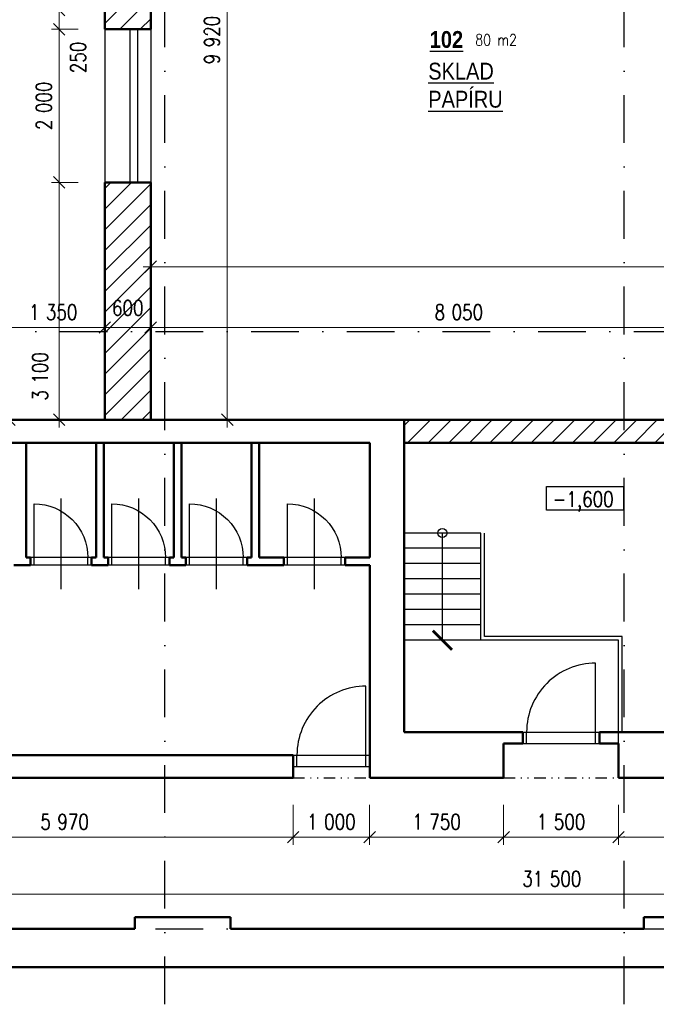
# Model space of a CAD drawing. Header units: millimetres. Extents: x -33711 to 544341, y -222428 to 596511.
# Tile 7 of 256: x 306248 to 314565, y -221039 to -208178. Entities that reach past the tile are written whole.
import ezdxf

# ---------------------------------------------------------------- set-up
doc = ezdxf.new("R2010")
doc.units = ezdxf.units.MM
doc.linetypes.add('DASHDOT', pattern=[0.5, 0.25, -0.125, 0, -0.125])
doc.linetypes.add('DIVIDE', pattern=[8, 3, -1.5, 0.25, -1.5, 0.25, -1.5])
for name, color, linetype in [('IN_C_CERCHOVANA', 7, 'DIVIDE'), ('IN_C_OSA', 6, 'DASHDOT'), ('IN_C_TENKA', 7, 'Continuous'), ('IN_LEGENDA_M', 3, 'Continuous'), ('IN_TEXT', 7, 'Continuous'), ('IN_VYPLNE OTVORU', 151, 'Continuous')]:
    doc.layers.add(name, color=color, linetype=linetype)
for name, color, linetype, lineweight in [('IN_C_TLUSTA', 5, 'Continuous', 50), ('IN_KOTY', 4, 'Continuous', 13), ('IN_SRAFY', 8, 'Continuous', 9)]:
    doc.layers.add(name, color=color, linetype=linetype, lineweight=lineweight)
doc.layers.add('IN_HELP', color=6, linetype='Continuous', plot=False)
doc.styles.add('Koty', font='romand.shx', dxfattribs={"width": 0.8})
doc.styles.add('ROMAND', font='romand.shx', dxfattribs={"width": 0.85})
doc.dimstyles.new('IN_100', dxfattribs={"dimtxt": 200, "dimasz": 150, "dimexe": 100, "dimexo": 350, "dimgap": 100, "dimtad": 1, "dimdec": 4, "dimrnd": 5, "dimdsep": 46, "dimlunit": 6, "dimtxsty": 'Koty', "dimblk": 'OBLIQUE', "dimcen": 40, "dimdle": 100, "dimclrd": 256, "dimclrt": 7, "dimadec": 0, "dimazin": 0, "dimtfac": 1, "dimtdec": 4, "dimtmove": 1, "dimatfit": 3, "dimldrblk": 'ARCHTICK', "dimfxl": 500, "dimtolj": 1, "dimtzin": 0, "dimlwd": -1, "dimlwe": -1, "dimarcsym": 0})

# ---------------------------------------------------------------- blocks, each defined once
blk = doc.blocks.new('_Oblique')
at = {"color": 0, "linetype": 'ByBlock', "lineweight": -2}
blk.add_line((-0.5, -0.5), (0.5, 0.5), dxfattribs=at)
blk = doc.blocks.new('*D415')
at = {"layer": 'DEFPOINTS', "color": 0, "transparency": 16777216}
for p in [(303850, -218083), (309820, -218083), (309820, -218855)]:
    blk.add_point(p, dxfattribs=at)
at = {"layer": 'IN_KOTY', "color": 0, "transparency": 16777216}
for p, q in [((303850, -218433), (303850, -218955)), ((309820, -218433), (309820, -218955))]:
    blk.add_line(p, q, dxfattribs=at)
at = {"layer": 'IN_KOTY', "transparency": 16777216}
blk.add_line((303750, -218855), (309920, -218855), dxfattribs=at)
at = {"layer": 'IN_KOTY', "transparency": 16777216, "xscale": 150, "yscale": 150, "zscale": 150, "rotation": 180}
blk.add_blockref('_Oblique', (303850, -218855), dxfattribs=at)
at = {"layer": 'IN_KOTY', "transparency": 16777216, "xscale": 150, "yscale": 150, "zscale": 150}
blk.add_blockref('_Oblique', (309820, -218855), dxfattribs=at)
at = {"layer": 'IN_KOTY', "color": 7, "transparency": 16777216, "insert": (306835, -218655), "char_height": 200, "attachment_point": 5, "style": 'Koty'}
blk.add_mtext('\\A1;5\xa0970', dxfattribs=at)
blk = doc.blocks.new('_ArchTick')
at = {"color": 0, "linetype": 'ByBlock', "lineweight": 13, "const_width": 0.15}
blk.add_lwpolyline([(-0.5, -0.5), (0.5, 0.5)], dxfattribs=at)
blk = doc.blocks.new('*D416')
at = {"layer": 'DEFPOINTS', "color": 0, "transparency": 16777216}
for p in [(309820, -218083), (310820, -218083), (310820, -218855)]:
    blk.add_point(p, dxfattribs=at)
at = {"layer": 'IN_KOTY', "color": 0, "transparency": 16777216}
for p, q in [((309820, -218433), (309820, -218955)), ((310820, -218433), (310820, -218955))]:
    blk.add_line(p, q, dxfattribs=at)
at = {"layer": 'IN_KOTY', "transparency": 16777216}
blk.add_line((309720, -218855), (310920, -218855), dxfattribs=at)
at = {"layer": 'IN_KOTY', "transparency": 16777216, "xscale": 150, "yscale": 150, "zscale": 150, "rotation": 180}
blk.add_blockref('_Oblique', (309820, -218855), dxfattribs=at)
at = {"layer": 'IN_KOTY', "transparency": 16777216, "xscale": 150, "yscale": 150, "zscale": 150}
blk.add_blockref('_Oblique', (310820, -218855), dxfattribs=at)
at = {"layer": 'IN_KOTY', "color": 7, "transparency": 16777216, "insert": (310320, -218655), "char_height": 200, "attachment_point": 5, "style": 'Koty'}
blk.add_mtext('\\A1;1\xa0000', dxfattribs=at)
blk = doc.blocks.new('*D417')
at = {"layer": 'DEFPOINTS', "color": 0, "transparency": 16777216}
for p in [(310820, -218083), (312570, -218083), (312570, -218855)]:
    blk.add_point(p, dxfattribs=at)
at = {"layer": 'IN_KOTY', "color": 0, "transparency": 16777216}
for p, q in [((310820, -218433), (310820, -218955)), ((312570, -218433), (312570, -218955))]:
    blk.add_line(p, q, dxfattribs=at)
at = {"layer": 'IN_KOTY', "transparency": 16777216}
blk.add_line((310720, -218855), (312670, -218855), dxfattribs=at)
at = {"layer": 'IN_KOTY', "transparency": 16777216, "xscale": 150, "yscale": 150, "zscale": 150, "rotation": 180}
blk.add_blockref('_Oblique', (310820, -218855), dxfattribs=at)
at = {"layer": 'IN_KOTY', "transparency": 16777216, "xscale": 150, "yscale": 150, "zscale": 150}
blk.add_blockref('_Oblique', (312570, -218855), dxfattribs=at)
at = {"layer": 'IN_KOTY', "color": 7, "transparency": 16777216, "insert": (311695, -218655), "char_height": 200, "attachment_point": 5, "style": 'Koty'}
blk.add_mtext('\\A1;1\xa0750', dxfattribs=at)
blk = doc.blocks.new('*D418')
at = {"layer": 'DEFPOINTS', "color": 0, "transparency": 16777216}
for p in [(312570, -218083), (314070, -218083), (314070, -218855)]:
    blk.add_point(p, dxfattribs=at)
at = {"layer": 'IN_KOTY', "color": 0, "transparency": 16777216}
for p, q in [((312570, -218433), (312570, -218955)), ((314070, -218433), (314070, -218955))]:
    blk.add_line(p, q, dxfattribs=at)
at = {"layer": 'IN_KOTY', "transparency": 16777216}
blk.add_line((312470, -218855), (314170, -218855), dxfattribs=at)
at = {"layer": 'IN_KOTY', "transparency": 16777216, "xscale": 150, "yscale": 150, "zscale": 150, "rotation": 180}
blk.add_blockref('_Oblique', (312570, -218855), dxfattribs=at)
at = {"layer": 'IN_KOTY', "transparency": 16777216, "xscale": 150, "yscale": 150, "zscale": 150}
blk.add_blockref('_Oblique', (314070, -218855), dxfattribs=at)
at = {"layer": 'IN_KOTY', "color": 7, "transparency": 16777216, "insert": (313320, -218655), "char_height": 200, "attachment_point": 5, "style": 'Koty'}
blk.add_mtext('\\A1;1\xa0500', dxfattribs=at)
blk = doc.blocks.new('*D419')
at = {"layer": 'DEFPOINTS', "color": 0, "transparency": 16777216}
for p in [(314070, -218083), (318400, -218083), (318400, -218855)]:
    blk.add_point(p, dxfattribs=at)
at = {"layer": 'IN_KOTY', "color": 0, "transparency": 16777216}
for p, q in [((314070, -218433), (314070, -218955)), ((318400, -218433), (318400, -218955))]:
    blk.add_line(p, q, dxfattribs=at)
at = {"layer": 'IN_KOTY', "transparency": 16777216}
blk.add_line((313970, -218855), (318500, -218855), dxfattribs=at)
at = {"layer": 'IN_KOTY', "transparency": 16777216, "xscale": 150, "yscale": 150, "zscale": 150, "rotation": 180}
blk.add_blockref('_Oblique', (314070, -218855), dxfattribs=at)
at = {"layer": 'IN_KOTY', "transparency": 16777216, "xscale": 150, "yscale": 150, "zscale": 150}
blk.add_blockref('_Oblique', (318400, -218855), dxfattribs=at)
at = {"layer": 'IN_KOTY', "color": 7, "transparency": 16777216, "insert": (316235, -218655), "char_height": 200, "attachment_point": 5, "style": 'Koty'}
blk.add_mtext('\\A1;4\xa0330', dxfattribs=at)
blk = doc.blocks.new('*D424')
at = {"layer": 'DEFPOINTS', "color": 0, "transparency": 16777216}
for p in [(328950, -219600), (297450, -220053), (328950, -220053)]:
    blk.add_point(p, dxfattribs=at)
at = {"layer": 'IN_KOTY', "color": 0, "transparency": 16777216}
for p, q in [((297450, -219703), (297450, -219500)), ((328950, -219703), (328950, -219500))]:
    blk.add_line(p, q, dxfattribs=at)
at = {"layer": 'IN_KOTY', "transparency": 16777216}
blk.add_line((297350, -219600), (329050, -219600), dxfattribs=at)
at = {"layer": 'IN_KOTY', "transparency": 16777216, "xscale": 150, "yscale": 150, "zscale": 150, "rotation": 180}
blk.add_blockref('_Oblique', (297450, -219600), dxfattribs=at)
at = {"layer": 'IN_KOTY', "transparency": 16777216, "xscale": 150, "yscale": 150, "zscale": 150}
blk.add_blockref('_Oblique', (328950, -219600), dxfattribs=at)
at = {"layer": 'IN_KOTY', "color": 7, "transparency": 16777216, "insert": (313200, -219400), "char_height": 200, "attachment_point": 5, "style": 'Koty'}
blk.add_mtext('\\A1;31\xa0500', dxfattribs=at)
blk = doc.blocks.new('*D451')
at = {"layer": 'DEFPOINTS', "color": 0, "transparency": 16777216}
for p in [(307360, -212199), (306010, -213403), (307360, -213403)]:
    blk.add_point(p, dxfattribs=at)
at = {"layer": 'IN_KOTY', "transparency": 16777216}
blk.add_line((305910, -212199), (307460, -212199), dxfattribs=at)
at = {"layer": 'IN_KOTY', "color": 0, "transparency": 16777216}
for p, q in [((306010, -213053), (306010, -212099)), ((307360, -213053), (307360, -212099))]:
    blk.add_line(p, q, dxfattribs=at)
at = {"layer": 'IN_KOTY', "transparency": 16777216, "xscale": 150, "yscale": 150, "zscale": 150, "rotation": 180}
blk.add_blockref('_Oblique', (306010, -212199), dxfattribs=at)
at = {"layer": 'IN_KOTY', "transparency": 16777216, "xscale": 150, "yscale": 150, "zscale": 150}
blk.add_blockref('_Oblique', (307360, -212199), dxfattribs=at)
at = {"layer": 'IN_KOTY', "color": 7, "transparency": 16777216, "insert": (306685, -211999), "char_height": 200, "attachment_point": 5, "style": 'Koty'}
blk.add_mtext('\\A1;1\xa0350', dxfattribs=at)
blk = doc.blocks.new('*D452')
at = {"layer": 'DEFPOINTS', "color": 0, "transparency": 16777216}
for p in [(306115, -202783), (308360, -202783), (307360, -213403)]:
    blk.add_point(p, dxfattribs=at)
at = {"layer": 'IN_KOTY', "transparency": 16777216}
blk.add_line((306115, -213503), (306115, -202683), dxfattribs=at)
at = {"layer": 'IN_KOTY', "color": 0, "transparency": 16777216}
for p, q in [((308010, -202783), (306015, -202783)), ((307010, -213403), (306015, -213403))]:
    blk.add_line(p, q, dxfattribs=at)
at = {"layer": 'IN_KOTY', "transparency": 16777216, "xscale": 150, "yscale": 150, "zscale": 150}
for p, rotation in [((306115, -202783), 90), ((306115, -213403), 270)]:
    blk.add_blockref('_Oblique', p, dxfattribs=dict(at, rotation=rotation))
at = {"layer": 'IN_KOTY', "color": 7, "transparency": 16777216, "insert": (305915, -208093), "char_height": 200, "attachment_point": 5, "rotation": 90, "style": 'Koty'}
blk.add_mtext('\\A1;10\xa0620', dxfattribs=at)
blk = doc.blocks.new('*D486')
at = {"layer": 'DEFPOINTS', "color": 0, "transparency": 16777216}
for p in [(306764, -210303), (307360, -210303), (307360, -213403)]:
    blk.add_point(p, dxfattribs=at)
at = {"layer": 'IN_KOTY', "transparency": 16777216}
blk.add_line((306764, -213503), (306764, -210203), dxfattribs=at)
at = {"layer": 'IN_KOTY', "color": 0, "transparency": 16777216}
for p, q in [((307010, -210303), (306664, -210303)), ((307010, -213403), (306664, -213403))]:
    blk.add_line(p, q, dxfattribs=at)
at = {"layer": 'IN_KOTY', "transparency": 16777216, "xscale": 150, "yscale": 150, "zscale": 150}
for p, rotation in [((306764, -210303), 90), ((306764, -213403), 270)]:
    blk.add_blockref('_Oblique', p, dxfattribs=dict(at, rotation=rotation))
at = {"layer": 'IN_KOTY', "color": 7, "transparency": 16777216, "insert": (306514, -212837), "char_height": 200, "attachment_point": 5, "rotation": 90, "style": 'Koty'}
blk.add_mtext('\\A1;3\xa0100', dxfattribs=at)
blk = doc.blocks.new('*D487')
at = {"layer": 'DEFPOINTS', "color": 0, "transparency": 16777216}
for p in [(306764, -208303), (307360, -208303), (307360, -210303)]:
    blk.add_point(p, dxfattribs=at)
at = {"layer": 'IN_KOTY', "transparency": 16777216}
blk.add_line((306764, -210403), (306764, -208203), dxfattribs=at)
at = {"layer": 'IN_KOTY', "color": 0, "transparency": 16777216}
for p, q in [((307010, -208303), (306664, -208303)), ((307010, -210303), (306664, -210303))]:
    blk.add_line(p, q, dxfattribs=at)
at = {"layer": 'IN_KOTY', "transparency": 16777216, "xscale": 150, "yscale": 150, "zscale": 150}
for p, rotation in [((306764, -208303), 90), ((306764, -210303), 270)]:
    blk.add_blockref('_Oblique', p, dxfattribs=dict(at, rotation=rotation))
at = {"layer": 'IN_KOTY', "color": 7, "transparency": 16777216, "insert": (306564, -209303), "char_height": 200, "attachment_point": 5, "rotation": 90, "style": 'Koty'}
blk.add_mtext('\\A1;2\xa0000', dxfattribs=at)
blk = doc.blocks.new('*D488')
at = {"layer": 'DEFPOINTS', "color": 0, "transparency": 16777216}
for p in [(306764, -208053), (307360, -208053), (307360, -208303)]:
    blk.add_point(p, dxfattribs=at)
at = {"layer": 'IN_KOTY', "transparency": 16777216}
blk.add_line((306764, -208403), (306764, -207953), dxfattribs=at)
at = {"layer": 'IN_KOTY', "color": 0, "transparency": 16777216}
for p, q in [((307010, -208053), (306664, -208053)), ((307010, -208303), (306664, -208303))]:
    blk.add_line(p, q, dxfattribs=at)
at = {"layer": 'IN_KOTY', "transparency": 16777216, "xscale": 150, "yscale": 150, "zscale": 150}
for p, rotation in [((306764, -208053), 90), ((306764, -208303), 270)]:
    blk.add_blockref('_Oblique', p, dxfattribs=dict(at, rotation=rotation))
at = {"layer": 'IN_KOTY', "color": 7, "transparency": 16777216, "insert": (307010, -208671), "char_height": 200, "attachment_point": 5, "rotation": 90, "style": 'Koty'}
blk.add_mtext('\\A1;250', dxfattribs=at)
blk = doc.blocks.new('*D491')
at = {"layer": 'DEFPOINTS', "color": 0, "transparency": 16777216}
for p in [(307960, -203483), (316010, -203483), (316010, -212199)]:
    blk.add_point(p, dxfattribs=at)
at = {"layer": 'IN_KOTY', "color": 0, "transparency": 16777216}
for p, q in [((307960, -203833), (307960, -212299)), ((316010, -203833), (316010, -212299))]:
    blk.add_line(p, q, dxfattribs=at)
at = {"layer": 'IN_KOTY', "transparency": 16777216}
blk.add_line((307860, -212199), (316110, -212199), dxfattribs=at)
at = {"layer": 'IN_KOTY', "transparency": 16777216, "xscale": 150, "yscale": 150, "zscale": 150, "rotation": 180}
blk.add_blockref('_Oblique', (307960, -212199), dxfattribs=at)
at = {"layer": 'IN_KOTY', "transparency": 16777216, "xscale": 150, "yscale": 150, "zscale": 150}
blk.add_blockref('_Oblique', (316010, -212199), dxfattribs=at)
at = {"layer": 'IN_KOTY', "color": 7, "transparency": 16777216, "insert": (311985, -211999), "char_height": 200, "attachment_point": 5, "style": 'Koty'}
blk.add_mtext('\\A1;8\xa0050', dxfattribs=at)
blk = doc.blocks.new('*D494')
at = {"layer": 'DEFPOINTS', "color": 0, "transparency": 16777216}
for p in [(307960, -203483), (307960, -213403), (308960, -213403)]:
    blk.add_point(p, dxfattribs=at)
at = {"layer": 'IN_KOTY', "transparency": 16777216}
blk.add_line((308960, -203383), (308960, -213503), dxfattribs=at)
at = {"layer": 'IN_KOTY', "color": 0, "transparency": 16777216}
for p, q in [((308310, -203483), (309060, -203483)), ((308310, -213403), (309060, -213403))]:
    blk.add_line(p, q, dxfattribs=at)
at = {"layer": 'IN_KOTY', "transparency": 16777216, "xscale": 150, "yscale": 150, "zscale": 150}
for p, rotation in [((308960, -203483), 90), ((308960, -213403), 270)]:
    blk.add_blockref('_Oblique', p, dxfattribs=dict(at, rotation=rotation))
at = {"layer": 'IN_KOTY', "color": 7, "transparency": 16777216, "insert": (308760, -208443), "char_height": 200, "attachment_point": 5, "rotation": 90, "style": 'Koty'}
blk.add_mtext('\\A1;9\xa0920', dxfattribs=at)
blk = doc.blocks.new('*D496')
at = {"layer": 'DEFPOINTS', "color": 0, "transparency": 16777216}
for p in [(307960, -211699), (307960, -212199), (307360, -213403)]:
    blk.add_point(p, dxfattribs=at)
at = {"layer": 'IN_KOTY', "color": 0, "transparency": 16777216}
for p, q in [((307960, -212049), (307960, -212299)), ((307360, -213053), (307360, -212099))]:
    blk.add_line(p, q, dxfattribs=at)
at = {"layer": 'IN_KOTY', "transparency": 16777216}
blk.add_line((307260, -212199), (308060, -212199), dxfattribs=at)
at = {"layer": 'IN_KOTY', "transparency": 16777216, "xscale": 150, "yscale": 150, "zscale": 150, "rotation": 180}
blk.add_blockref('_Oblique', (307360, -212199), dxfattribs=at)
at = {"layer": 'IN_KOTY', "transparency": 16777216, "xscale": 150, "yscale": 150, "zscale": 150}
blk.add_blockref('_Oblique', (307960, -212199), dxfattribs=at)
at = {"layer": 'IN_KOTY', "color": 7, "transparency": 16777216, "insert": (307660, -211943), "char_height": 200, "attachment_point": 5, "style": 'Koty'}
blk.add_mtext('\\A1;600', dxfattribs=at)
blk = doc.blocks.new('*D501')
at = {"layer": 'DEFPOINTS', "color": 0, "transparency": 16777216}
for p in [(307960, -203483), (322560, -203483), (322560, -211404)]:
    blk.add_point(p, dxfattribs=at)
at = {"layer": 'IN_KOTY', "color": 0, "transparency": 16777216}
for p, q in [((307960, -203833), (307960, -211504)), ((322560, -203833), (322560, -211504))]:
    blk.add_line(p, q, dxfattribs=at)
at = {"layer": 'IN_KOTY', "transparency": 16777216}
blk.add_line((307860, -211404), (322660, -211404), dxfattribs=at)
at = {"layer": 'IN_KOTY', "transparency": 16777216, "xscale": 150, "yscale": 150, "zscale": 150, "rotation": 180}
blk.add_blockref('_Oblique', (307960, -211404), dxfattribs=at)
at = {"layer": 'IN_KOTY', "transparency": 16777216, "xscale": 150, "yscale": 150, "zscale": 150}
blk.add_blockref('_Oblique', (322560, -211404), dxfattribs=at)
at = {"layer": 'IN_KOTY', "color": 7, "transparency": 16777216, "insert": (315260, -211204), "char_height": 200, "attachment_point": 5, "style": 'Koty'}
blk.add_mtext('\\A1;14\xa0600', dxfattribs=at)

msp = doc.modelspace()

# ---------------------------------------------------------------- hatches: boundary and pattern name
at = {"layer": 'IN_SRAFY'}
h = msp.add_hatch(dxfattribs=at)
h.set_pattern_fill('ANSI31', scale=60, style=0)
h.set_pattern_definition([(45, (200164.81, -209815.08), (-134.70384, 134.70384), [])])
h.paths.add_polyline_path([(326935.47666, -204707.64464, 1), (329935.47666, -204707.64464, 1)], flags=0)
h.paths.add_polyline_path([(307960.47666, -210302.64464), (307360.47666, -210302.64464), (307360.47666, -213402.64464), (307960.47666, -213402.64464)])
h.paths.add_polyline_path([(307960.47666, -208052.64464), (307360.47666, -208052.64464), (307360.47666, -208302.64464), (307960.47666, -208302.64464)])
h.paths.add_polyline_path([(309410.47666, -202882.64464), (308360.47666, -202882.64464), (308360.47666, -202782.64464), (307360.47666, -202782.64464), (307360.47666, -206052.64464), (307960.47666, -206052.64464), (307960.47666, -203482.64464), (309410.47666, -203482.64464)])
h.paths.add_polyline_path([(317610.47666, -202882.64464), (313010.47666, -202882.64464), (313010.47666, -203482.64464), (316010.47666, -203482.64464), (316360.47666, -203482.64464), (317610.47666, -203482.64464)])
h.paths.add_polyline_path([(323260.47666, -202782.64464), (322260.47666, -202782.64464), (322260.47666, -202882.64464), (321410.47666, -202882.64464), (321410.47666, -203482.64464), (322560.47666, -203482.64464), (322560.47658, -203907.64464), (323160.47666, -203907.64464), (323160.47666, -203782.64464), (323260.47666, -203782.64464)])
h.paths.add_polyline_path([(323160.47666, -204957.64464), (322560.47638, -204957.64464), (322560.47548, -209582.64453), (323160.47666, -209582.64464)])
h.paths.add_polyline_path([(319610.47666, -202882.64464), (319410.47666, -202882.64464), (319410.47666, -203482.64464), (319610.47666, -203482.64464)])
h.paths.add_polyline_path([(316360.47666, -204982.64464), (316010.47666, -204982.64464), (316010.47666, -213402.64464), (316010.47666, -213702.64464), (316360.47666, -213702.64464)])
h.paths.add_polyline_path([(316360.47666, -203482.64464), (316010.47666, -203482.64464), (316010.47666, -203932.64464), (316360.47666, -203932.64464)])
h.paths.add_polyline_path([(316010.47666, -213402.64464), (311270.47388, -213402.64464), (311270.47388, -213702.64464), (316010.47666, -213702.64464)])
h.paths.add_polyline_path([(330160.47666, -202982.64464), (326710.47666, -202982.64464), (326710.47666, -206432.64464), (330160.47666, -206432.64464)])
h.paths.add_polyline_path([(326935.47666, -204707.64464, -1), (329935.47666, -204707.64464, -1)], flags=16)
h.paths.add_polyline_path([(327798.02783, -204748.00191), (328343.89345, -204748.00191), (328343.89345, -204294.64584), (327798.02783, -204294.64584)], flags=8)
h.paths.add_polyline_path([(327779.94373, -205216.16435), (328746.24045, -205216.16435), (328746.24045, -204762.80828), (327779.94373, -204762.80828)], flags=8)
h.paths.add_polyline_path([(328430.29824, -204663.63598), (329366.72681, -204663.63598), (329366.72681, -204410.06455), (328430.29824, -204410.06455)], flags=8)
h.paths.add_polyline_path([(327393.72179, -203918.43957), (329168.72179, -203918.43957), (329168.72179, -203693.43957), (327393.72179, -203693.43957)], flags=8)
h.paths.add_polyline_path([(326430.83381, -205887.78644), (327345.11952, -205887.78644), (327345.11952, -205587.78644), (326430.83381, -205587.78644)], flags=25)
h.paths.add_polyline_path([(326430.83381, -205887.78644), (327345.11952, -205887.78644), (327345.11952, -205587.78644), (326430.83381, -205587.78644)], flags=25)
h.paths.add_polyline_path([(327798.02783, -204748.00191), (328343.89345, -204748.00191), (328343.89345, -204294.64584), (327798.02783, -204294.64584)], flags=8)
h.paths.add_polyline_path([(327779.94373, -205216.16435), (328746.24045, -205216.16435), (328746.24045, -204762.80828), (327779.94373, -204762.80828)], flags=8)
h.paths.add_polyline_path([(328430.29824, -204663.63598), (329366.72681, -204663.63598), (329366.72681, -204410.06455), (328430.29824, -204410.06455)], flags=8)
h.paths.add_polyline_path([(327393.72179, -203918.43957), (329168.72179, -203918.43957), (329168.72179, -203693.43957), (327393.72179, -203693.43957)], flags=8)

# ---------------------------------------------------------------- linework, layer by layer
at = {"layer": 'IN_C_CERCHOVANA', "color": 8, "ltscale": 50}
for p, q in [((309820.47666, -218082.64464), (310820.47666, -218082.64464)), ((312570.47725, -218082.64464), (314070.49302, -218082.64464))]:
    msp.add_line(p, q, dxfattribs=at)
at = {"layer": 'IN_C_OSA', "color": 4, "ltscale": 2500}
for p, q in [((308145.47557, -221038.80846), (308145.47557, -195770.00773)), ((314145.47557, -221038.80846), (314145.47557, -195770.00773)), ((295519.51551, -212252.64377), (356092.68823, -212252.64377)), ((295519.51551, -220052.64377), (356092.68823, -220052.64377))]:
    msp.add_line(p, q, dxfattribs=at)
at = {"layer": 'IN_C_TENKA'}
for p, q in [((307360.47666, -208302.64464), (307360.47666, -210302.64464)), ((307960.47666, -208302.64464), (307960.47666, -210302.64464)), ((312270.47388, -214882.64464), (311270.47388, -214882.64464)), ((312270.47388, -216282.64464), (312270.47388, -214882.64464)), ((312320.47388, -216232.64464), (312320.47388, -214882.64464)), ((312270.47388, -215082.64464), (311270.47388, -215082.64464)), ((312270.47388, -215282.64464), (311270.47388, -215282.64464)), ((312270.47388, -215482.64464), (311270.47388, -215482.64464)), ((312270.47388, -215682.64464), (311270.47388, -215682.64464)), ((312270.47388, -215882.64464), (311270.47388, -215882.64464)), ((312270.47388, -216082.64464), (311270.47388, -216082.64464)), ((312270.47388, -216282.64464), (311270.47388, -216282.64464)), ((314070.47666, -216282.64464), (312270.47388, -216282.64464)), ((314120.47666, -216232.64464), (312320.47388, -216232.64464)), ((314070.47666, -217482.64464), (314070.47666, -216282.64464)), ((314120.47666, -217482.64464), (314120.47666, -216232.64464))]:
    msp.add_line(p, q, dxfattribs=at)
at = {"layer": 'IN_C_TENKA', "color": 8}
msp.add_line((314070.47666, -217632.55381), (314070.47666, -217482.64464), dxfattribs=at)
at = {"layer": 'IN_C_TENKA'}
msp.add_circle((311770.47388, -214882.64464), 60, dxfattribs=at)
at = {"layer": 'IN_C_TLUSTA'}
for p, q in [((307360.47666, -208302.64464), (307360.47666, -208052.64464)), ((307960.47666, -208302.64464), (307960.47666, -208052.64464)), ((307960.47666, -208302.64464), (307360.47666, -208302.64464)), ((307360.47666, -213402.64464), (307360.47666, -210302.64464)), ((307960.47666, -210302.64464), (307360.47666, -210302.64464)), ((307960.47666, -213402.64464), (307960.47666, -210302.64464)), ((311270.47388, -213402.64464), (316010.47666, -213402.64464)), ((311270.47388, -213702.64464), (316360.47666, -213702.64464))]:
    msp.add_line(p, q, dxfattribs=at)
at = {"layer": 'IN_C_TLUSTA', "color": 8}
for p, q in [((311270.47388, -213402.64464), (306010.47534, -213402.64464)), ((311270.47388, -213402.64464), (311270.47388, -217482.64464)), ((310820.47666, -213702.64464), (306010.47666, -213702.64464)), ((306330.47666, -215202.64464), (306330.47666, -213702.64464)), ((307245.47666, -215202.64464), (307245.47666, -213702.64464)), ((307345.47666, -215202.64464), (307345.47666, -213702.64464)), ((308260.47666, -215202.64464), (308260.47666, -213702.64464)), ((308360.47666, -215202.64464), (308360.47666, -213702.64464)), ((309275.47666, -215202.64464), (309275.47666, -213702.64464)), ((309375.47666, -215202.64464), (309375.47666, -213702.64464)), ((310820.47666, -213702.64464), (310820.47666, -215202.64464)), ((306387.97666, -215202.64464), (306330.47666, -215202.64464)), ((306387.97666, -215202.64464), (306387.97666, -215302.64464)), ((307245.47666, -215202.64464), (307187.97666, -215202.64464)), ((307187.97666, -215202.64464), (307187.97666, -215302.64464)), ((307402.97666, -215202.64464), (307345.47666, -215202.64464)), ((307402.97666, -215202.64464), (307402.97666, -215302.64464)), ((308260.47666, -215202.64464), (308202.97666, -215202.64464)), ((308202.97666, -215202.64464), (308202.97666, -215302.64464)), ((308417.97666, -215202.64464), (308360.47666, -215202.64464)), ((308417.97666, -215202.64464), (308417.97666, -215302.64464)), ((309275.47666, -215202.64464), (309217.97666, -215202.64464)), ((309217.97666, -215202.64464), (309217.97666, -215302.64464)), ((309697.97527, -215202.64464), (309375.47666, -215202.64464)), ((309697.97527, -215202.64464), (309697.97527, -215302.64464)), ((310820.47666, -215202.64464), (310497.97527, -215202.64464)), ((310497.97527, -215202.64464), (310497.97527, -215302.64464)), ((306387.97666, -215302.64464), (306172.97666, -215302.64464)), ((307402.97666, -215302.64464), (307187.97666, -215302.64464)), ((308417.97666, -215302.64464), (308202.97666, -215302.64464)), ((309697.97527, -215302.64464), (309217.97666, -215302.64464)), ((310820.47666, -215302.64464), (310497.97527, -215302.64464)), ((310820.47666, -215302.64464), (310820.47666, -217782.64464)), ((311270.47388, -217482.64464), (312820.47169, -217482.64464)), ((312820.47308, -217632.62074), (312820.47169, -217482.64464)), ((313820.47308, -217632.61147), (313820.47169, -217482.64464)), ((313820.47169, -217482.64464), (322560.47394, -217482.64464)), ((312820.47308, -217632.62074), (312570.47666, -217632.56772)), ((312570.47666, -217632.56772), (312570.47666, -218082.64464)), ((313820.47308, -217632.61147), (314070.47666, -217632.55381)), ((314070.47666, -217632.55381), (314070.47666, -218082.64464)), ((309820.47666, -217782.64464), (303850.47667, -217782.64464)), ((309820.47666, -218082.64464), (309820.47666, -217782.64464)), ((310820.47666, -218082.64464), (310820.47666, -217782.64464)), ((309820.47666, -218082.64464), (303850.47667, -218082.64464)), ((310820.47666, -218082.64464), (312570.47666, -218082.64464)), ((314070.47666, -218082.64464), (318400.47666, -218082.64464)), ((307750.47666, -219902.64464), (309000.47666, -219902.64464)), ((307750.47666, -219902.64464), (307750.47666, -220052.64464)), ((309000.47666, -219902.64464), (309000.47666, -220052.64464)), ((314400.47666, -219902.64464), (315650.47666, -219902.64464)), ((314400.47666, -219902.64464), (314400.47666, -220052.64464)), ((307750.47666, -220052.64464), (302350.47666, -220052.64464)), ((314400.47666, -220052.64464), (309000.47666, -220052.64464)), ((328950.47666, -220552.64464), (295910.47666, -220552.64464))]:
    msp.add_line(p, q, dxfattribs=at)
at = {"layer": 'IN_TEXT', "linetype": 'ByBlock'}
msp.add_lwpolyline([(313129.89852, -214273.47128), (314136.92153, -214273.47128), (314136.92153, -214585.06831), (313129.89852, -214585.06831)], close=True, dxfattribs=at)
at = {"layer": 'IN_VYPLNE OTVORU'}
for p, q in [((307685.47666, -208302.64464), (307685.47666, -210302.64464)), ((307785.47666, -208302.64464), (307785.47666, -210302.64464))]:
    msp.add_line(p, q, dxfattribs=at)
at = {"layer": 'IN_VYPLNE OTVORU', "color": 8}
for p, q in [((306787.97666, -215615.83304), (306787.97666, -214431.07791)), ((307802.97666, -215615.83304), (307802.97666, -214431.07791)), ((308817.97666, -215615.83304), (308817.97666, -214431.07791)), ((310097.97527, -215615.83304), (310097.97527, -214431.07791)), ((307187.97666, -215202.64464), (306387.97666, -215202.64464)), ((306437.97666, -215302.64464), (306437.97666, -215202.64464)), ((307137.97666, -215302.64464), (307137.97666, -215202.64464)), ((308202.97666, -215202.64464), (307402.97666, -215202.64464)), ((307452.97666, -215302.64464), (307452.97666, -215202.64464)), ((308152.97666, -215302.64464), (308152.97666, -215202.64464)), ((309217.97666, -215202.64464), (308417.97666, -215202.64464)), ((308467.97666, -215302.64464), (308467.97666, -215202.64464)), ((309167.97666, -215302.64464), (309167.97666, -215202.64464)), ((310497.97527, -215202.64464), (309697.97527, -215202.64464)), ((309747.97527, -215302.64464), (309747.97527, -215202.64464)), ((310447.97527, -215302.64464), (310447.97527, -215202.64464)), ((307187.97666, -215302.64464), (306387.97666, -215302.64464)), ((308202.97666, -215302.64464), (307402.97666, -215302.64464)), ((309217.97666, -215302.64464), (308417.97666, -215302.64464)), ((310497.97527, -215302.64464), (309697.97527, -215302.64464)), ((312820.47169, -217482.64464), (313820.47169, -217482.64464)), ((312870.47308, -217632.62027), (312870.47169, -217482.62027)), ((313770.47308, -217632.61193), (313770.47169, -217482.6212)), ((312820.47308, -217632.62074), (313820.47308, -217632.61147)), ((309820.47666, -217782.64464), (310820.47666, -217782.64464)), ((309870.47527, -217932.64418), (309870.47388, -217782.64418)), ((310770.47527, -217932.63584), (310770.47388, -217782.64511)), ((309820.47527, -217932.64464), (310820.47527, -217932.63537))]:
    msp.add_line(p, q, dxfattribs=at)
for points in [[(306437.97666, -215202.64464), (306437.97666, -214502.64464, -0.4142135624), (307137.97666, -215202.64464)], [(307452.97666, -215202.64464), (307452.97666, -214502.64464, -0.4142135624), (308152.97666, -215202.64464)], [(308467.97666, -215202.64464), (308467.97666, -214502.64464, -0.4142135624), (309167.97666, -215202.64464)], [(309747.97527, -215202.64464), (309747.97527, -214502.64464, -0.4142135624), (310447.97527, -215202.64464)], [(313770.47169, -217482.61193), (313770.47169, -216582.61193, 0.414220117), (312870.47169, -217482.62027)], [(310770.47388, -217782.63584), (310770.47388, -216882.63584, 0.414220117), (309870.47388, -217782.64418)]]:
    msp.add_lwpolyline(points, format="xyb", dxfattribs=at)

# ---------------------------------------------------------------- texts
at = {"layer": 'IN_HELP', "linetype": 'ByBlock', "insert": (312199.05172, -208366.70366), "char_height": 150, "width": 901.5, "attachment_point": 1, "style": 'Koty'}
msp.add_mtext('\\pt450;80 m2', dxfattribs=at)
at = {"layer": 'IN_LEGENDA_M', "color": 3, "insert": (311585.3309, -208739.64862), "char_height": 220, "width": 1280.0758527, "attachment_point": 1, "style": 'ROMAND'}
msp.add_mtext('{\\fArial|b0|i0|c238|p34;\\LSKLAD PAPÍRU}', dxfattribs=at)
at = {"layer": 'IN_TEXT', "linetype": 'ByBlock', "insert": (313213.15315, -214341.53739), "char_height": 200, "width": 827.5, "attachment_point": 1, "style": 'Koty'}
msp.add_mtext('\\pi-1.4881,t598.51;-1,600', dxfattribs=at)

# ---------------------------------------------------------------- dimensions: what is measured, and where the dimension line sits
at = {"layer": 'IN_KOTY'}
for base, p1, p2, picture, middle in [((306114.7672, -202782.64464), (307360.47666, -213402.64464), (308360.47666, -202782.64464), '*D452', (305914.74751, -208092.64464)), ((308960.17468, -213402.64464), (307960.47666, -203482.64464), (307960.47666, -213402.64464), '*D494', (308760.05833, -208442.64464)), ((306763.79052, -208302.64464), (307360.47666, -210302.64464), (307360.47666, -208302.64464), '*D487', (306563.77083, -209302.64464))]:
    dim = msp.add_linear_dim(base=base, p1=p1, p2=p2, angle=90, dimstyle='IN_100', dxfattribs=at)
    dim.commit()
    dim.dimension.update_dxf_attribs({"geometry": picture, "text_midpoint": middle})
for base, p1, p2, picture, middle in [((306763.79052, -208052.64464), (307360.47666, -208302.64464), (307360.47666, -208052.64464), '*D488', (307010.11842, -208671.44785)), ((306763.79052, -210302.64464), (307360.47666, -213402.64464), (307360.47666, -210302.64464), '*D486', (306513.79052, -212837.04757))]:
    dim = msp.add_linear_dim(base=base, p1=p1, p2=p2, angle=90, dimstyle='IN_100', override={"dimtmove": 2}, dxfattribs=at)
    dim.commit()
    dim.dimension.update_dxf_attribs({"geometry": picture, "text_midpoint": middle, "dimtype": 160})
dim = msp.add_linear_dim(base=(307360.47666, -212198.81606), p1=(306010.47534, -213402.59994), p2=(307360.47666, -213402.64464), dimstyle='IN_100', dxfattribs=at)
dim.commit()
dim.dimension.update_dxf_attribs({"geometry": '*D451', "text_midpoint": (306685.476, -211998.81606)})
dim = msp.add_linear_dim(base=(307960.47666, -212198.81606), p1=(307360.47666, -213402.64464), p2=(307960.47666, -211698.81606), dimstyle='IN_100', override={"dimtmove": 2}, dxfattribs=at)
dim.commit()
dim.dimension.update_dxf_attribs({"geometry": '*D496', "text_midpoint": (307660.49079, -211943.25417), "dimtype": 160})
at = {"layer": 'IN_KOTY', "color": 8}
for base, p1, p2, picture, middle in [((309820.47666, -218854.59938), (303850.47667, -218082.64464), (309820.47666, -218082.64464), '*D415', (306835.47666, -218654.59938)), ((310820.47666, -218854.59938), (309820.47666, -218082.64464), (310820.47666, -218082.64464), '*D416', (310320.47666, -218654.59938)), ((312570.47666, -218854.66399), (310820.47666, -218082.64464), (312570.47666, -218082.64464), '*D417', (311695.47666, -218654.66399)), ((314070.49303, -218854.68021), (312570.47666, -218082.64464), (314070.49303, -218082.64464), '*D418', (313320.48485, -218654.68021)), ((318400.47666, -218854.59938), (314070.47666, -218082.64464), (318400.47666, -218082.64464), '*D419', (316235.47666, -218654.59938)), ((328950.4766648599, -219599.608545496), (297450.4949260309, -220052.6437163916), (328950.4766648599, -220052.6446433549), '*D424', (313200.4857954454, -219399.608545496))]:
    dim = msp.add_linear_dim(base=base, p1=p1, p2=p2, dimstyle='IN_100', dxfattribs=at)
    dim.commit()
    dim.dimension.update_dxf_attribs({"geometry": picture, "text_midpoint": middle})

# ---------------------------------------------------------------- leaders
at = {"layer": 'IN_C_TENKA'}
msp.add_leader([(311770.47388, -216282.64464), (311770.47388, -214882.64464)], dimstyle='IN_100', override={"dimasz": 250, "dimgap": 150, "dimtad": 0}, dxfattribs=at)

# ---------------------------------------------------------------- next in the draw order: texts
at = {"layer": 'IN_LEGENDA_M', "color": 3, "insert": (311604.9457, -208326.11101), "char_height": 220, "width": 407.1865763, "attachment_point": 1, "style": 'ROMAND', "bg_fill": 2}
msp.add_mtext('{\\fArial|b1|i0|c238|p34;\\L102}', dxfattribs=at)

# ---------------------------------------------------------------- next in the draw order: dimensions: what is measured, and where the dimension line sits
at = {"layer": 'IN_KOTY'}
for base, p2, picture, middle in [((316010.47666, -212198.81606), (316010.47666, -203482.64464), '*D491', (311985.47666, -211998.81606)), ((322560.47666, -211404.23274), (322560.47666, -203482.64748), '*D501', (315260.47666, -211204.23274))]:
    dim = msp.add_linear_dim(base=base, p1=(307960.47666, -203482.64464), p2=p2, dimstyle='IN_100', dxfattribs=at)
    dim.commit()
    dim.dimension.update_dxf_attribs({"geometry": picture, "text_midpoint": middle})

doc.saveas('drawing.dxf')
